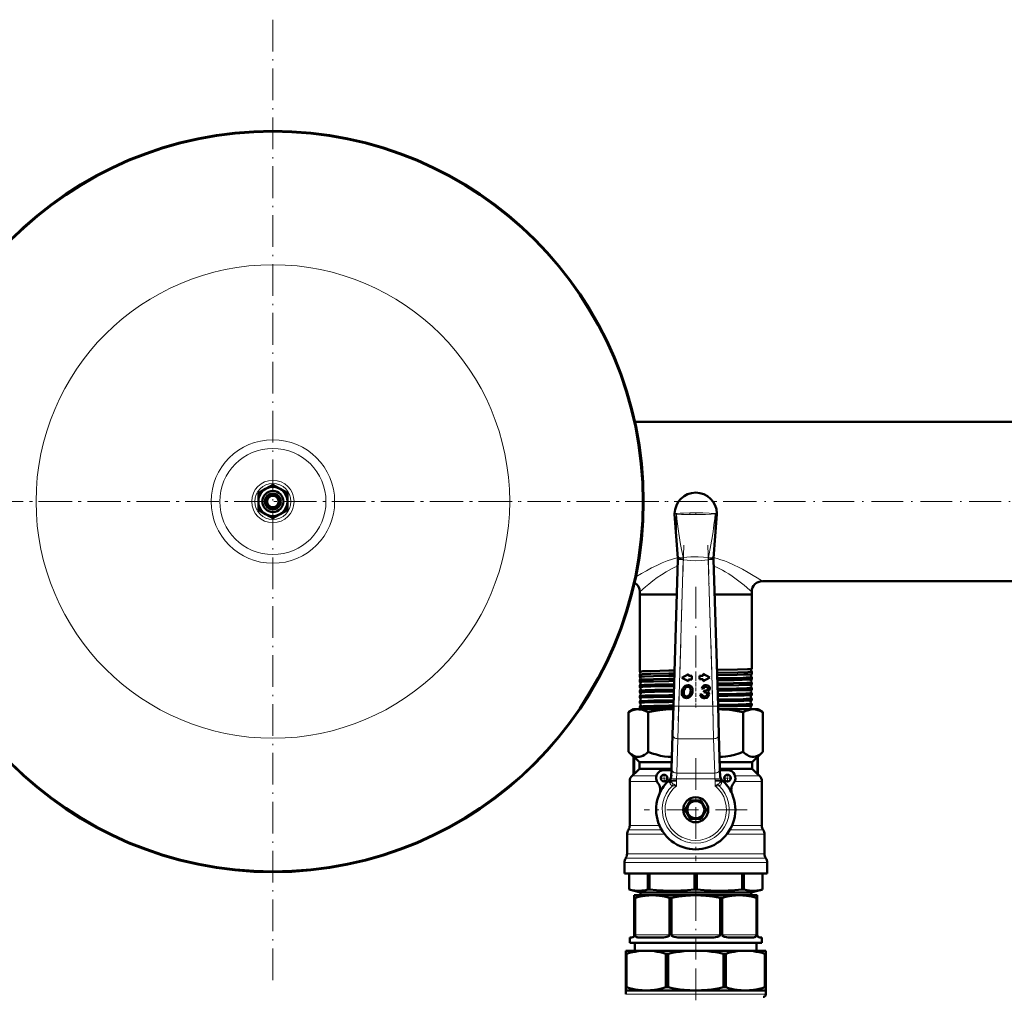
# Model space of a CAD drawing. Extents: x -1351 to 1763, y -1300 to 612.
# Tile 26 of 81: x -134 to 238, y -841 to -472. Entities that reach past the tile are written whole.
import ezdxf

# ---------------------------------------------------------------- set-up
doc = ezdxf.new("R2010")
doc.units = 0
doc.linetypes.add('DASHDOT', pattern=[18.5, 12, -3, 0.5, -3])

msp = doc.modelspace()

# ---------------------------------------------------------------- linework, layer by layer
at = {"color": 7, "linetype": 'DASHDOT', "lineweight": 18}
for p, q in [((-38.4, -472.48), (-38.4, -837.18)), ((625.6, -654.83), (-382.4, -654.83)), ((143.95, -654.83), (-220.75, -654.83)), ((117.03, -671.29), (114.99, -737.84)), ((128.21, -737.84), (126.18, -671.29)), ((121.6, -687.1), (121.6, -721.73)), ((121.6, -751.98), (121.6, -790.98)), ((141.1, -771.48), (102.1, -771.48)), ((121.6, -801.57), (121.6, -828.21)), ((121.6, -831.6), (121.6, -916.53))]:
    msp.add_line(p, q, dxfattribs=at)
at = {"color": 7, "lineweight": 50}
for p, q in [((98.59, -624.68), (245.6, -624.68)), ((-43.9, -651.66), (-41.15, -650.07)), ((-43.9, -654.83), (-43.9, -651.66)), ((-41.15, -650.07), (-38.4, -648.48)), ((-38.4, -648.48), (-35.65, -650.07)), ((-35.65, -650.07), (-32.9, -651.66)), ((-32.9, -651.66), (-32.9, -654.83)), ((-43.9, -658.01), (-43.9, -654.83)), ((-32.9, -654.83), (-32.9, -658.01)), ((-41.15, -659.6), (-43.9, -658.01)), ((-32.9, -658.01), (-35.65, -659.6)), ((-38.4, -661.18), (-41.15, -659.6)), ((-35.65, -659.6), (-38.4, -661.18)), ((113.61, -659.56), (114.85, -676.22)), ((129.6, -659.56), (128.36, -676.22)), ((113.17, -732.17), (114.86, -676.83)), ((114.85, -676.22), (114.85, -676.23)), ((114.86, -676.83), (114.86, -676.73)), ((128.34, -676.73), (128.34, -676.67)), ((128.34, -676.73), (128.35, -676.83)), ((128.36, -676.22), (128.35, -676.24)), ((128.35, -676.83), (130.04, -732.17)), ((146.8, -684.98), (245.6, -684.98)), ((100.4, -688.98), (100.4, -689.98)), ((142.8, -688.98), (142.8, -689.98)), ((100.4, -689.98), (111.44, -689.98)), ((100.4, -689.98), (100.4, -719.18)), ((100.4, -689.98), (114.45, -689.98)), ((111.44, -689.98), (114.45, -689.98)), ((128.75, -689.98), (142.8, -689.98)), ((128.75, -689.98), (142.8, -689.98)), ((142.8, -689.98), (142.8, -718.19)), ((113.57, -718.81), (111.44, -718.84)), ((142.8, -718.19), (142.8, -718.2)), ((100.4, -719.18), (100.4, -719.18)), ((100.4, -720.3), (100.4, -720.31)), ((100.4, -720.31), (100.4, -721.15)), ((100.4, -721.15), (100.41, -721.15)), ((100.41, -722.33), (100.4, -722.34)), ((100.4, -722.34), (100.4, -723.12)), ((113.54, -719.93), (111.44, -719.96)), ((113.51, -720.78), (111.44, -720.81)), ((113.48, -721.96), (111.44, -721.99)), ((113.45, -722.75), (111.44, -722.79)), ((118.81, -720.12), (116.3, -721.5)), ((116.3, -721.5), (118.81, -722.87)), ((118.81, -720.85), (118.81, -720.12)), ((120.17, -720.85), (118.81, -720.85)), ((118.81, -722.15), (120.17, -722.15)), ((118.81, -722.87), (118.81, -722.15)), ((120.17, -722.15), (120.17, -720.85)), ((124.39, -720.82), (123.03, -720.82)), ((123.03, -720.82), (123.03, -722.12)), ((123.03, -722.12), (124.39, -722.12)), ((124.39, -720.09), (124.39, -720.82)), ((126.9, -721.47), (124.39, -720.09)), ((124.39, -722.85), (126.9, -721.47)), ((124.39, -722.12), (124.39, -722.85)), ((142.8, -719.29), (142.8, -719.29)), ((142.8, -719.29), (142.8, -720.16)), ((142.8, -720.16), (142.8, -720.17)), ((142.8, -721.32), (142.8, -721.32)), ((142.8, -721.32), (142.8, -722.13)), ((142.8, -722.13), (142.8, -722.14)), ((100.4, -724.36), (100.4, -725.1)), ((100.4, -726.38), (100.4, -727.08)), ((113.42, -723.98), (111.44, -724.02)), ((113.39, -724.73), (111.44, -724.76)), ((113.35, -726.01), (111.44, -726.04)), ((123.85, -725.6), (124.54, -725.68)), ((124.84, -726.41), (124.72, -727.04)), ((142.8, -723.34), (142.8, -723.35)), ((142.8, -723.35), (142.8, -724.11)), ((142.8, -725.37), (142.8, -726.09)), ((100.4, -728.4), (100.4, -729.06)), ((113.33, -726.71), (111.44, -726.74)), ((113.29, -728.03), (111.44, -728.06)), ((113.27, -728.69), (111.44, -728.72)), ((113.23, -730.05), (111.44, -730.08)), ((123.94, -727.76), (123.22, -727.81)), ((142.8, -727.39), (142.8, -728.07)), ((142.8, -729.41), (142.8, -730.05)), ((98.1, -733.48), (96.17, -734.6)), ((98.1, -733.48), (99.89, -733.48)), ((99.89, -733.48), (112.61, -733.48)), ((100.4, -730.42), (100.4, -731.05)), ((100.4, -732.44), (100.4, -733.03)), ((113.21, -730.68), (111.44, -730.71)), ((113.17, -732.06), (111.44, -732.09)), ((113.15, -732.67), (111.44, -732.7)), ((112.61, -733.48), (113.12, -733.48)), ((113.13, -733.49), (112.61, -733.48)), ((112.83, -743.13), (113.17, -732.17)), ((130.04, -732.17), (130.37, -743.13)), ((130.08, -733.48), (130.59, -733.48)), ((130.59, -733.48), (130.09, -733.49)), ((130.59, -733.48), (143.31, -733.48)), ((142.8, -731.43), (142.8, -732.04)), ((142.8, -733.44), (142.8, -733.48)), ((143.31, -733.48), (145.1, -733.48)), ((145.1, -733.48), (147.04, -734.6)), ((96.17, -749.55), (96.17, -734.6)), ((103.62, -749.55), (103.62, -734.6)), ((139.59, -749.55), (139.59, -734.6)), ((147.04, -749.55), (147.04, -734.6)), ((112.43, -756.13), (112.83, -743.13)), ((130.37, -743.13), (130.77, -756.13)), ((98.1, -751.48), (96.17, -749.55)), ((98.1, -751.48), (98.24, -751.48)), ((98.1, -757.98), (98.1, -751.48)), ((98.24, -757.98), (98.24, -751.48)), ((144.97, -751.48), (145.1, -751.48)), ((144.97, -757.98), (144.97, -751.48)), ((145.1, -751.48), (147.04, -749.55)), ((145.1, -757.98), (145.1, -751.48)), ((100.31, -753.48), (100.31, -755.98)), ((100.31, -753.48), (112.51, -753.48)), ((100.31, -755.98), (112.44, -755.98)), ((112.34, -759.31), (112.43, -756.13)), ((130.69, -753.48), (142.89, -753.48)), ((130.77, -756.13), (130.87, -759.31)), ((130.79, -755.98), (142.89, -755.98)), ((142.89, -753.48), (142.89, -755.98)), ((98.1, -757.98), (97.48, -758.6)), ((98.1, -757.98), (98.24, -757.98)), ((112.42, -756.48), (109.6, -756.48)), ((112.34, -759.34), (112.34, -759.31)), ((133.6, -756.48), (130.78, -756.48)), ((144.97, -757.98), (145.1, -757.98)), ((145.1, -757.98), (145.72, -758.6)), ((96.6, -760.73), (96.6, -777.46)), ((112.38, -760.45), (114.3, -760.48)), ((128.9, -760.48), (130.82, -760.45)), ((146.6, -760.73), (146.6, -777.46)), ((106.6, -771.98), (106.6, -770.98)), ((119.51, -768.11), (117.63, -771.36)), ((123.48, -767.98), (119.73, -767.98)), ((125.57, -771.36), (123.69, -768.11)), ((117.63, -771.61), (119.51, -774.86)), ((123.69, -774.86), (125.57, -771.61)), ((119.73, -774.98), (123.48, -774.98)), ((95.6, -780.78), (95.6, -788.17)), ((147.6, -780.78), (147.6, -788.17)), ((94.6, -791.49), (94.6, -795.65)), ((148.6, -791.49), (148.6, -795.65)), ((94.6, -795.65), (121.6, -795.65)), ((96.35, -795.65), (96.35, -801.68)), ((96.36, -795.65), (96.36, -801.68)), ((103.43, -795.65), (103.43, -801.68)), ((104.08, -795.65), (104.08, -801.68)), ((121.14, -795.65), (121.14, -801.68)), ((121.6, -795.65), (148.6, -795.65)), ((122.06, -795.65), (122.06, -801.68)), ((139.13, -795.65), (139.13, -801.68)), ((139.78, -795.65), (139.78, -801.68)), ((146.85, -795.65), (146.85, -801.68)), ((146.85, -795.65), (146.85, -801.68)), ((96.35, -801.68), (96.36, -801.68)), ((100.65, -802.83), (96.35, -801.68)), ((98.35, -803.83), (98.35, -804.84)), ((98.35, -803.83), (105.16, -803.83)), ((100.65, -802.83), (106.78, -802.83)), ((100.65, -802.83), (100.65, -803.83)), ((103.43, -801.68), (103.75, -801.68)), ((103.75, -801.68), (104.08, -801.68)), ((105.16, -803.83), (121.6, -803.83)), ((106.78, -802.83), (142.56, -802.83)), ((121.14, -801.68), (122.06, -801.68)), ((121.6, -803.83), (138.04, -803.83)), ((138.04, -803.83), (144.85, -803.83)), ((139.13, -801.68), (139.78, -801.68)), ((142.56, -802.83), (146.85, -801.68)), ((142.56, -802.83), (142.56, -803.83)), ((144.85, -803.83), (144.85, -804.84)), ((146.85, -801.68), (146.85, -801.68)), ((98.35, -818.83), (98.35, -804.84)), ((98.35, -804.84), (98.66, -804.84)), ((98.66, -818.83), (98.66, -804.84)), ((111.66, -818.83), (111.66, -804.84)), ((111.66, -804.84), (112.41, -804.84)), ((112.41, -818.83), (112.41, -804.84)), ((130.79, -818.83), (130.79, -804.84)), ((130.79, -804.84), (131.54, -804.84)), ((131.54, -818.83), (131.54, -804.84)), ((144.54, -818.83), (144.54, -804.84)), ((144.54, -804.84), (144.85, -804.84)), ((144.85, -818.83), (144.85, -804.84)), ((96.6, -819.83), (96.6, -821.83)), ((97.35, -819.83), (96.6, -819.83)), ((96.6, -821.83), (146.6, -821.83)), ((98.6, -821.83), (98.6, -824.83)), ((108.75, -819.83), (100.16, -819.83)), ((127.68, -819.83), (115.52, -819.83)), ((143.05, -819.83), (134.45, -819.83)), ((144.6, -821.83), (144.6, -824.83)), ((146.6, -819.83), (145.85, -819.83)), ((146.6, -819.83), (146.6, -821.83)), ((95.1, -824.83), (102.86, -824.83)), ((95.1, -824.83), (95.1, -825.99)), ((95.1, -825.99), (95.1, -838.68)), ((95.1, -825.99), (95.45, -825.99)), ((95.45, -825.99), (95.45, -838.68)), ((102.86, -824.83), (121.6, -824.83)), ((110.28, -825.99), (111.11, -825.99)), ((110.28, -825.99), (110.28, -838.68)), ((111.11, -825.99), (111.11, -838.68)), ((121.6, -824.83), (140.34, -824.83)), ((132.09, -825.99), (132.09, -838.68)), ((132.09, -825.99), (132.92, -825.99)), ((132.92, -825.99), (132.92, -838.68)), ((140.34, -824.83), (148.1, -824.83)), ((147.76, -825.99), (148.1, -825.99)), ((147.76, -825.99), (147.76, -838.68)), ((148.1, -824.83), (148.1, -825.99)), ((148.1, -825.99), (148.1, -838.68)), ((95.1, -839.83), (95.1, -838.68)), ((95.1, -838.68), (95.45, -838.68)), ((95.1, -839.83), (95.1, -841.33)), ((95.1, -839.83), (102.86, -839.83)), ((102.86, -839.83), (121.6, -839.83)), ((110.28, -838.68), (111.11, -838.68)), ((121.6, -839.83), (140.34, -839.83)), ((132.09, -838.68), (132.92, -838.68)), ((140.34, -839.83), (148.1, -839.83)), ((147.76, -838.68), (148.1, -838.68)), ((148.1, -839.83), (148.1, -838.68)), ((148.1, -839.83), (148.1, -841.33))]:
    msp.add_line(p, q, dxfattribs=at)
at = {"color": 7, "lineweight": 18}
for p, q in [((114.29, -659.42), (114.29, -659.44)), ((114.29, -659.44), (114.29, -659.42)), ((121.6, -659.09), (121.6, -659.8)), ((128.91, -659.44), (128.91, -659.42)), ((128.91, -659.42), (128.91, -659.44)), ((114.29, -659.53), (114.29, -659.44)), ((114.29, -659.44), (114.3, -659.54)), ((114.29, -659.53), (114.3, -659.54)), ((119.37, -659.79), (119.35, -659.79)), ((128.91, -659.54), (128.91, -659.44)), ((128.91, -659.44), (128.91, -659.53)), ((128.91, -659.54), (128.91, -659.53)), ((114.85, -676.23), (114.83, -675.9)), ((116.86, -676.89), (114.86, -676.83)), ((116.86, -676.89), (115.16, -732.23)), ((116.78, -676.08), (116.81, -676.32)), ((116.85, -676.82), (116.86, -676.89)), ((126.35, -676.89), (126.35, -676.82)), ((128.35, -676.83), (126.35, -676.89)), ((128.04, -732.23), (126.35, -676.89)), ((126.39, -676.32), (126.43, -676.08)), ((128.38, -675.9), (128.35, -676.23)), ((115.16, -732.23), (113.17, -732.17)), ((115.16, -732.23), (114.83, -744.61)), ((115.16, -732.23), (128.04, -732.23)), ((130.04, -732.17), (128.04, -732.23)), ((128.37, -744.61), (128.04, -732.23)), ((114.83, -744.61), (114.43, -757.6)), ((128.37, -744.61), (114.83, -744.61)), ((128.77, -757.6), (128.37, -744.61)), ((97.48, -758.6), (106.73, -758.6)), ((108.71, -758.6), (110.49, -758.6)), ((114.32, -759.73), (112.33, -759.66)), ((114.32, -759.73), (114.3, -760.48)), ((114.43, -757.6), (114.32, -759.73)), ((128.88, -759.73), (114.32, -759.73)), ((114.43, -757.6), (128.77, -757.6)), ((128.88, -759.73), (128.77, -757.6)), ((130.87, -759.66), (128.88, -759.73)), ((128.9, -760.48), (128.88, -759.73)), ((132.72, -758.6), (134.49, -758.6)), ((136.47, -758.6), (145.72, -758.6)), ((96.6, -760.73), (106.87, -760.73)), ((109.73, -760.73), (109.74, -760.73)), ((111.6, -760.36), (111.6, -760.31)), ((114.3, -760.48), (114.3, -762.43)), ((128.9, -762.43), (128.9, -760.48)), ((131.61, -760.31), (131.6, -760.36)), ((136.33, -760.73), (146.6, -760.73)), ((106.61, -770.98), (106.6, -770.98)), ((106.61, -771.98), (106.6, -771.98)), ((96.6, -777.46), (107.84, -777.46)), ((135.36, -777.46), (146.6, -777.46)), ((95.6, -780.78), (109.83, -780.78)), ((96.1, -779.12), (108.69, -779.12)), ((133.38, -780.78), (147.6, -780.78)), ((134.51, -779.12), (147.1, -779.12)), ((95.6, -788.17), (121.6, -788.17)), ((121.6, -788.17), (147.6, -788.17)), ((94.6, -791.49), (121.6, -791.49)), ((95.1, -789.83), (121.6, -789.83)), ((121.6, -789.83), (148.1, -789.83)), ((121.6, -791.49), (148.6, -791.49)), ((98.66, -818.83), (111.66, -818.83)), ((112.41, -818.83), (130.79, -818.83)), ((131.54, -818.83), (144.54, -818.83)), ((95.1, -841.33), (148.1, -841.33))]:
    msp.add_line(p, q, dxfattribs=at)
at = {"color": 7, "linetype": 'DASHDOT', "lineweight": 18, "ltscale": 0.045782}
msp.add_line((121.6, -719.13), (121.6, -720.96), dxfattribs=at)
at = {"color": 7, "linetype": 'DASHDOT', "lineweight": 18, "ltscale": 0.044115}
msp.add_line((121.6, -721.17), (121.6, -722.93), dxfattribs=at)
at = {"color": 7, "linetype": 'DASHDOT', "lineweight": 18, "ltscale": 0.042639}
msp.add_line((121.6, -723.2), (121.6, -724.91), dxfattribs=at)
at = {"color": 7, "linetype": 'DASHDOT', "lineweight": 18, "ltscale": 0.041339}
msp.add_line((121.6, -725.23), (121.6, -726.88), dxfattribs=at)
at = {"color": 7, "linetype": 'DASHDOT', "lineweight": 18, "ltscale": 0.040195}
msp.add_line((121.6, -727.25), (121.6, -728.86), dxfattribs=at)
at = {"color": 7, "linetype": 'DASHDOT', "lineweight": 18, "ltscale": 0.039197}
msp.add_line((121.6, -729.27), (121.6, -730.84), dxfattribs=at)
at = {"color": 7, "linetype": 'DASHDOT', "lineweight": 18, "ltscale": 0.406351}
msp.add_line((129.73, -732.23), (113.47, -732.23), dxfattribs=at)
at = {"color": 7, "linetype": 'DASHDOT', "lineweight": 18, "ltscale": 0.038336}
msp.add_line((121.6, -731.29), (121.6, -732.82), dxfattribs=at)
at = {"color": 7, "linetype": 'DASHDOT', "lineweight": 18, "ltscale": 0.08125}
for p, q in [((111.23, -759.48), (107.98, -759.48)), ((109.6, -757.86), (109.6, -761.11)), ((135.23, -759.48), (131.98, -759.48)), ((133.6, -757.86), (133.6, -761.11))]:
    msp.add_line(p, q, dxfattribs=at)
at = {"color": 7, "linetype": 'DASHDOT', "lineweight": 18, "ltscale": 0.436639}
msp.add_line((112.87, -759.73), (130.33, -759.73), dxfattribs=at)
at = {"color": 7, "linetype": 'DASHDOT', "lineweight": 18, "ltscale": 0.026315}
for p, q in [((114.33, -759.58), (114.3, -760.63)), ((128.91, -760.63), (128.87, -759.58))]:
    msp.add_line(p, q, dxfattribs=at)
at = {"color": 7, "linetype": 'DASHDOT', "lineweight": 18, "ltscale": 0.059351}
msp.add_line((114.3, -760.26), (114.3, -762.63), dxfattribs=at)
at = {"color": 7, "linetype": 'DASHDOT', "lineweight": 18, "ltscale": 0.059335}
msp.add_line((128.9, -762.63), (128.9, -760.26), dxfattribs=at)
at = {"color": 7, "lineweight": 18}
for points in [[(113.6, -659.39), (113.61, -659.39), (113.66, -659.39), (114.29, -659.42)], [(114.29, -659.42), (115.67, -659.27), (116.91, -659.19), (119.33, -659.11)], [(121.6, -659.09), (124.25, -659.12), (126.73, -659.22), (128.26, -659.34), (128.91, -659.42)], [(128.91, -659.42), (129.57, -659.39), (129.6, -659.39), (129.6, -659.39)], [(114.29, -659.53), (113.61, -659.56), (113.61, -659.56)], [(114.83, -675.9), (114.62, -672.64), (114.46, -669.37), (114.35, -666.09), (114.3, -662.81), (114.29, -659.53)], [(119.35, -659.79), (116.21, -659.69), (114.55, -659.57), (114.3, -659.54)], [(114.3, -659.54), (114.46, -661.4), (114.66, -663.26), (114.9, -665.12), (115.17, -666.98), (115.88, -671.13), (116.78, -676.08)], [(128.91, -659.54), (127.46, -659.67), (125.28, -659.76), (122.41, -659.8), (121.6, -659.8)], [(126.43, -676.08), (127.32, -671.17), (127.89, -667.86), (128.15, -666.2), (128.49, -663.71), (128.77, -661.2), (128.91, -659.54)], [(128.91, -659.53), (128.91, -662.41), (128.87, -665.28), (128.79, -668.16), (128.67, -671.03), (128.38, -675.9)], [(129.6, -659.56), (129.59, -659.56), (129.56, -659.56), (128.91, -659.53)], [(114.83, -676.04), (112.8, -676.61), (110.83, -677.29), (108.94, -678.05), (106.85, -678.99), (104.87, -679.97), (102.92, -681.02), (101.13, -682.05), (98.94, -683.37)], [(114.86, -676.73), (114.86, -676.73), (114.86, -676.73), (114.89, -676.74), (115.16, -676.76), (116.85, -676.82)], [(116.78, -676.08), (118.27, -675.9), (119.74, -675.78), (121.16, -675.73), (122.57, -675.74), (124.48, -675.85), (126.43, -676.08)], [(126.35, -676.89), (124.99, -677.07), (123.62, -677.2), (121.69, -677.27), (119.76, -677.21), (118.31, -677.08), (116.86, -676.89)], [(126.35, -676.82), (127.77, -676.77), (128.33, -676.74), (128.34, -676.73), (128.34, -676.73)], [(128.37, -676.04), (129.75, -676.41), (131.1, -676.84), (132.43, -677.31), (133.72, -677.82), (136.19, -678.91), (137.75, -679.68), (139.24, -680.45), (141.39, -681.65), (143.31, -682.79), (144.82, -683.71), (146.8, -684.98)], [(114.78, -679.27), (113.71, -679.71), (112.68, -680.2), (111.54, -680.8), (110.44, -681.42), (108.7, -682.52), (107.06, -683.64), (105.35, -684.9), (103.81, -686.11), (102.55, -687.14), (100.4, -688.98)], [(128.42, -679.26), (129.49, -679.71), (130.52, -680.2), (131.66, -680.8), (132.76, -681.42), (134.09, -682.25), (135.37, -683.1), (136.93, -684.21), (138.38, -685.31), (139.86, -686.49), (142.08, -688.35), (142.8, -688.98)], [(112.74, -762.4), (112.49, -762.29), (112.17, -762.02), (111.93, -761.68), (111.76, -761.27), (111.72, -761.15)], [(112.38, -760.45), (112.5, -760.98), (112.59, -761.22), (112.77, -761.53), (112.98, -761.69)], [(114.3, -762.43), (113.24, -762.39), (112.74, -762.4)], [(112.98, -761.69), (113.31, -761.85), (114.3, -762.43)], [(128.9, -762.43), (129.59, -762.01), (130.22, -761.69)], [(130.46, -762.4), (129.55, -762.4), (128.9, -762.43)], [(130.22, -761.69), (130.41, -761.55), (130.55, -761.35), (130.66, -761.13), (130.79, -760.63), (130.82, -760.45)], [(131.49, -761.15), (131.36, -761.49), (131.27, -761.68), (131.05, -762.01), (130.71, -762.29), (130.46, -762.4)]]:
    msp.add_lwpolyline(points, dxfattribs=at)
at = {"color": 7, "lineweight": 50}
for points in [[(111.44, -718.84), (104.58, -718.98), (101.45, -719.08), (100.52, -719.14), (100.41, -719.17), (100.41, -719.17), (100.4, -719.17), (100.4, -719.17), (100.4, -719.18)], [(142.8, -718.2), (142.79, -718.2), (142.75, -718.21), (142.45, -718.25), (141.18, -718.32), (137.39, -718.42), (129.62, -718.56)], [(111.44, -719.96), (104.66, -720.1), (101.32, -720.21), (100.54, -720.27), (100.43, -720.29), (100.41, -720.3), (100.4, -720.3)], [(111.44, -720.81), (105.59, -720.92), (102.23, -721.02), (100.96, -721.08), (100.59, -721.11), (100.42, -721.13), (100.41, -721.14), (100.4, -721.14), (100.4, -721.15), (100.4, -721.15)], [(111.44, -721.99), (105.65, -722.1), (103.35, -722.16), (101.09, -722.25), (100.65, -722.29), (100.45, -722.31), (100.41, -722.32), (100.41, -722.33)], [(142.8, -719.29), (142.8, -719.29), (142.8, -719.3), (142.79, -719.3), (142.77, -719.31), (142.49, -719.35), (141.27, -719.41), (137.55, -719.52), (129.66, -719.67)], [(142.8, -720.17), (142.79, -720.17), (142.76, -720.18), (142.58, -720.21), (142.14, -720.24), (139.82, -720.33), (137.32, -720.39), (129.69, -720.53)], [(142.8, -721.32), (142.8, -721.32), (142.8, -721.33), (142.79, -721.33), (142.77, -721.34), (142.36, -721.39), (140.63, -721.47), (139.55, -721.5), (132.56, -721.65), (129.72, -721.7)], [(142.8, -722.14), (142.78, -722.15), (142.69, -722.17), (142.07, -722.22), (139.21, -722.32), (136.16, -722.39), (129.75, -722.5)], [(111.44, -722.79), (105.59, -722.9), (103.27, -722.96), (101.14, -723.04), (100.58, -723.08), (100.42, -723.11), (100.41, -723.11), (100.4, -723.12), (100.4, -723.12), (100.4, -723.12)], [(111.44, -724.76), (104.57, -724.9), (101.54, -725), (100.7, -725.05), (100.44, -725.08), (100.41, -725.09), (100.41, -725.09), (100.4, -725.1), (100.4, -725.1)], [(111.44, -724.02), (106.14, -724.12), (102.11, -724.23), (100.92, -724.29), (100.52, -724.33), (100.42, -724.35), (100.41, -724.35)], [(111.44, -726.04), (106.17, -726.14), (102.41, -726.24), (100.69, -726.33), (100.46, -726.36), (100.42, -726.37), (100.41, -726.38)], [(117.06, -725.09), (116.73, -725.56), (116.49, -726.1), (116.35, -726.68), (116.3, -727.35)], [(118.68, -724.35), (118.14, -724.41), (117.65, -724.59), (117.33, -724.81), (117.06, -725.09)], [(119.39, -725.32), (119.2, -725.14), (118.98, -725.02), (118.65, -724.97)], [(119.94, -724.88), (119.63, -724.61), (119.25, -724.44), (118.97, -724.37), (118.68, -724.35)], [(120.42, -726.31), (120.4, -725.95), (120.33, -725.61), (120.24, -725.35), (120.11, -725.11), (119.94, -724.88)], [(124.51, -724.62), (124.28, -724.83), (124.08, -725.1), (123.85, -725.6)], [(125.51, -724.35), (125.07, -724.39), (124.68, -724.52), (124.51, -724.62)], [(124.54, -725.68), (124.69, -725.36), (124.79, -725.22), (124.97, -725.08)], [(125.89, -726.22), (125.68, -726.33), (125.44, -726.39), (125.03, -726.42)], [(125.43, -724.97), (125.69, -724.99), (125.91, -725.07), (125.99, -725.13)], [(126.53, -724.67), (126.28, -724.51), (125.98, -724.4), (125.51, -724.35)], [(126.18, -725.6), (126.15, -725.83), (126.08, -726.02), (125.89, -726.22)], [(125.99, -725.13), (126.09, -725.24), (126.15, -725.38), (126.18, -725.6)], [(126.12, -726.73), (126.46, -726.52), (126.71, -726.25)], [(126.9, -725.53), (126.87, -725.24), (126.77, -724.97), (126.53, -724.67)], [(126.71, -726.25), (126.83, -725.98), (126.89, -725.69), (126.9, -725.53)], [(142.8, -723.35), (142.8, -723.35), (142.8, -723.35), (142.79, -723.36), (142.78, -723.36), (142.59, -723.39), (142.22, -723.42), (140.98, -723.48), (135.89, -723.62), (129.78, -723.73)], [(142.8, -724.12), (142.78, -724.12), (142.74, -724.14), (142.44, -724.17), (141.9, -724.2), (140.2, -724.27), (137.87, -724.33), (129.81, -724.48)], [(142.8, -725.37), (142.8, -725.37), (142.8, -725.38), (142.79, -725.38), (142.78, -725.39), (142.59, -725.42), (142.22, -725.45), (140.98, -725.51), (137, -725.62), (129.85, -725.75)], [(142.79, -726.1), (142.78, -726.1), (142.73, -726.12), (142.39, -726.15), (141.8, -726.19), (139.92, -726.26), (135.32, -726.36), (129.87, -726.46)], [(111.44, -726.74), (106.03, -726.84), (102.29, -726.95), (101.01, -727), (100.62, -727.03), (100.43, -727.06), (100.41, -727.07), (100.4, -727.07), (100.4, -727.08), (100.4, -727.08)], [(111.44, -728.72), (105.56, -728.84), (103.24, -728.9), (101.02, -728.99), (100.52, -729.03), (100.44, -729.04), (100.41, -729.05), (100.41, -729.06), (100.4, -729.06), (100.4, -729.06)], [(111.44, -728.06), (103.5, -728.23), (102.45, -728.26), (100.7, -728.35), (100.46, -728.38), (100.41, -728.39)], [(111.44, -730.08), (105.71, -730.19), (103.43, -730.25), (100.96, -730.35), (100.51, -730.39), (100.43, -730.4), (100.41, -730.41)], [(116.3, -727.35), (116.35, -727.87), (116.52, -728.34)], [(117.04, -727.27), (117.08, -727.73), (117.23, -728.13), (117.34, -728.28)], [(118.07, -729.23), (118.48, -729.19), (118.88, -729.07), (119.25, -728.87)], [(119.25, -728.87), (119.66, -728.52), (119.98, -728.07), (120.11, -727.8)], [(123.22, -727.81), (123.36, -728.31), (123.61, -728.72), (123.93, -729), (124.34, -729.17), (124.62, -729.22), (124.91, -729.23)], [(124.97, -728.61), (124.59, -728.56), (124.27, -728.39), (124.12, -728.22), (124.01, -728.01), (123.94, -727.76)], [(124.72, -727.04), (125.19, -727.05), (125.39, -727.08)], [(124.91, -729.23), (125.37, -729.19), (125.78, -729.07), (126, -728.94), (126.19, -728.77)], [(125.64, -728.38), (125.47, -728.5), (125.27, -728.57), (124.97, -728.61)], [(125.91, -727.75), (125.89, -727.97), (125.81, -728.16), (125.64, -728.38)], [(125.76, -727.29), (125.86, -727.45), (125.91, -727.75)], [(126.63, -727.7), (126.59, -727.36), (126.45, -727.06), (126.3, -726.88), (126.12, -726.73)], [(126.19, -728.77), (126.47, -728.38), (126.61, -727.94), (126.63, -727.7)], [(142.8, -727.39), (142.8, -727.4), (142.8, -727.4), (142.79, -727.4), (142.69, -727.43), (141.79, -727.49), (140.57, -727.54), (137.03, -727.64), (129.91, -727.77)], [(142.79, -728.08), (142.76, -728.09), (142.18, -728.15), (139.92, -728.24), (137.5, -728.3), (129.93, -728.44)], [(142.8, -729.41), (142.8, -729.41), (142.8, -729.42), (142.8, -729.42), (142.79, -729.42), (142.75, -729.43), (142.36, -729.48), (140.63, -729.56), (139.55, -729.59), (132.63, -729.74), (129.97, -729.79)], [(142.79, -730.07), (142.77, -730.07), (142.68, -730.09), (142.16, -730.13), (139.85, -730.22), (137.43, -730.28), (129.99, -730.42)], [(99.89, -733.48), (99.09, -733.54), (98.28, -733.7), (97.44, -733.98), (96.57, -734.38), (96.17, -734.6)], [(103.62, -734.6), (102.72, -734.14), (101.87, -733.81), (101.05, -733.59), (100.25, -733.49), (99.89, -733.48)], [(111.44, -730.71), (105.6, -730.82), (102.24, -730.91), (100.96, -730.97), (100.59, -731), (100.42, -731.03), (100.41, -731.04), (100.4, -731.04), (100.4, -731.05), (100.4, -731.05)], [(111.44, -732.7), (106.1, -732.8), (101.84, -732.92), (100.71, -732.98), (100.44, -733.02), (100.41, -733.02), (100.41, -733.03), (100.4, -733.03), (100.4, -733.03)], [(111.44, -732.09), (105.76, -732.2), (101.6, -732.33), (100.58, -732.39), (100.45, -732.41), (100.42, -732.42)], [(112.61, -733.48), (110.31, -733.56), (107.97, -733.79), (105.54, -734.18), (103.62, -734.6)], [(142.8, -731.43), (142.8, -731.43), (142.8, -731.43), (142.8, -731.44), (142.79, -731.44), (142.75, -731.45), (142.36, -731.49), (140.63, -731.57), (134.67, -731.72), (130.04, -731.8)], [(142.79, -732.05), (142.74, -732.06), (142.13, -732.12), (139.82, -732.21), (137.41, -732.27), (130.05, -732.41)], [(139.59, -734.6), (137.44, -734.14), (135.38, -733.81), (133.4, -733.59), (131.45, -733.49), (130.59, -733.48)], [(143.31, -733.48), (142.42, -733.55), (141.51, -733.75), (140.58, -734.1), (139.59, -734.6)], [(142.8, -733.44), (142.8, -733.44), (142.8, -733.45), (142.8, -733.45), (142.78, -733.46), (142.64, -733.48)], [(147.04, -734.6), (146.05, -734.1), (145.11, -733.75), (144.2, -733.55), (143.31, -733.48)], [(96.17, -749.55), (96.67, -750.02), (97.17, -750.43), (97.64, -750.76), (98.11, -751.03), (98.79, -751.31), (99.47, -751.46), (100.16, -751.47), (100.85, -751.35), (101.55, -751.09), (102.24, -750.69), (102.94, -750.17), (103.62, -749.55)], [(103.62, -749.55), (105.15, -750.14), (106.72, -750.63), (108.31, -751.03), (109.72, -751.28), (111.15, -751.43), (112.58, -751.48)], [(130.63, -751.48), (131.77, -751.45), (132.91, -751.35), (134.6, -751.09), (136.27, -750.69), (137.94, -750.17), (139.59, -749.55)], [(139.59, -749.55), (140.09, -750.02), (140.6, -750.43), (141.06, -750.76), (141.53, -751.03), (142.21, -751.31), (142.9, -751.46), (143.58, -751.47), (144.27, -751.35), (144.97, -751.09), (145.66, -750.69), (146.36, -750.17), (147.04, -749.55)], [(111.95, -759.86), (112.16, -759.41), (112.29, -758.94), (112.37, -758.29)], [(130.84, -758.29), (130.88, -758.78), (130.99, -759.25), (131.1, -759.56), (131.25, -759.86)], [(112.38, -760.46), (112.19, -760.78), (111.9, -761.04), (111.72, -761.15)], [(131.49, -761.15), (131.15, -760.92), (130.95, -760.71), (130.83, -760.46)], [(96.36, -801.68), (97.47, -801.93), (98.53, -802.08), (99.89, -802.15), (101.25, -802.08), (102.67, -801.86), (103.43, -801.68)], [(105.16, -803.83), (103.8, -803.88), (102.43, -804.02), (101.49, -804.16), (100.55, -804.35), (98.66, -804.84)], [(104.08, -801.68), (106.77, -801.93), (109.32, -802.08), (112.61, -802.15), (115.9, -802.08), (118.45, -801.93), (121.14, -801.68)], [(111.66, -804.84), (109.77, -804.35), (108.83, -804.16), (107.89, -804.02), (106.53, -803.88), (105.16, -803.83)], [(121.6, -803.83), (119.67, -803.88), (117.74, -804.02), (116.41, -804.16), (115.08, -804.35), (112.41, -804.84)], [(130.79, -804.84), (128.12, -804.35), (126.79, -804.16), (125.46, -804.02), (123.53, -803.88), (121.6, -803.83)], [(122.06, -801.68), (124.75, -801.93), (127.31, -802.08), (130.6, -802.15), (133.89, -802.08), (136.44, -801.93), (139.13, -801.68)], [(138.04, -803.83), (136.68, -803.88), (135.31, -804.02), (134.37, -804.16), (133.43, -804.35), (131.54, -804.84)], [(144.54, -804.84), (142.65, -804.35), (141.71, -804.16), (140.77, -804.02), (139.41, -803.88), (138.04, -803.83)], [(139.78, -801.68), (140.89, -801.93), (141.95, -802.08), (143.31, -802.15), (144.68, -802.08), (146.1, -801.86), (146.85, -801.68)], [(100.16, -819.83), (99.68, -819.8), (99.45, -819.75), (99.21, -819.66), (98.98, -819.52), (98.84, -819.37), (98.72, -819.16), (98.66, -818.83)], [(108.75, -819.83), (109.38, -819.81), (110.01, -819.75), (110.65, -819.62), (110.96, -819.52), (111.26, -819.37), (111.52, -819.16), (111.61, -819.03), (111.66, -818.83)], [(115.52, -819.83), (114.83, -819.81), (114.13, -819.75), (113.46, -819.62), (113.13, -819.52), (112.82, -819.37), (112.67, -819.27), (112.55, -819.15), (112.46, -819.02), (112.41, -818.83)], [(127.68, -819.83), (128.38, -819.81), (129.07, -819.75), (129.75, -819.62), (130.07, -819.52), (130.38, -819.37), (130.53, -819.27), (130.66, -819.15), (130.75, -819.02), (130.79, -818.83)], [(134.45, -819.83), (133.82, -819.81), (133.19, -819.75), (132.56, -819.62), (132.25, -819.52), (131.95, -819.37), (131.68, -819.16), (131.59, -819.03), (131.54, -818.83)], [(143.05, -819.83), (143.53, -819.8), (143.75, -819.75), (144, -819.66), (144.22, -819.52), (144.36, -819.37), (144.48, -819.16), (144.54, -818.83)], [(95.45, -825.99), (96.54, -825.68), (97.63, -825.42), (98.69, -825.21), (99.75, -825.04), (101.31, -824.88), (102.86, -824.83)], [(102.86, -824.83), (104.42, -824.88), (105.98, -825.04), (107.04, -825.21), (108.1, -825.42), (109.19, -825.68), (110.28, -825.99)], [(111.11, -825.99), (112.64, -825.68), (114.16, -825.42), (115.68, -825.21), (117.2, -825.04), (119.4, -824.88), (121.6, -824.83)], [(121.6, -824.83), (123.8, -824.88), (126, -825.04), (127.52, -825.21), (129.04, -825.42), (130.56, -825.68), (132.09, -825.99)], [(132.92, -825.99), (134.01, -825.68), (135.1, -825.42), (136.17, -825.21), (137.23, -825.04), (138.79, -824.88), (140.34, -824.83)], [(140.34, -824.83), (141.89, -824.88), (143.45, -825.04), (144.51, -825.21), (145.58, -825.42), (146.67, -825.68), (147.76, -825.99)], [(102.86, -839.83), (101.31, -839.78), (99.75, -839.62), (98.69, -839.46), (97.63, -839.25), (96.54, -838.98), (95.45, -838.68)], [(110.28, -838.68), (109.19, -838.98), (108.1, -839.25), (107.04, -839.46), (105.98, -839.62), (104.42, -839.78), (102.86, -839.83)], [(121.6, -839.83), (119.4, -839.78), (117.2, -839.62), (115.68, -839.46), (114.16, -839.24), (112.64, -838.98), (111.11, -838.68)], [(132.09, -838.68), (130.56, -838.98), (129.04, -839.24), (127.52, -839.46), (126, -839.62), (123.8, -839.78), (121.6, -839.83)], [(140.34, -839.83), (138.79, -839.78), (137.23, -839.62), (136.17, -839.46), (135.1, -839.25), (134.01, -838.98), (132.92, -838.68)], [(147.76, -838.68), (146.67, -838.98), (145.58, -839.25), (144.51, -839.46), (143.45, -839.62), (141.89, -839.78), (140.34, -839.83)]]:
    msp.add_lwpolyline(points, dxfattribs=at)
for centre, radius in [((-38.4, -654.83), 140), ((-38.4, -654.83), 5.5), ((-38.4, -654.83), 4), ((-38.4, -654.83), 3), ((-38.4, -654.83), 2.75), ((-38.4, -654.83), 2.15), ((109.6, -759.48), 1.25), ((133.6, -759.48), 1.25), ((121.6, -771.48), 4.75), ((121.6, -771.48), 3.25)]:
    msp.add_circle(centre, radius, dxfattribs=at)
at = {"color": 7, "lineweight": 18}
for radius in [89.6, 23.37, 20.08, 8.02, 6.85]:
    msp.add_circle((-38.4, -654.83), radius, dxfattribs=at)
at = {"color": 7, "lineweight": 50}
for centre, radius, start, end in [((-38.4, -654.83), 140.27, 90, 270), ((-38.4, -654.83), 140.27, 270, 90), ((121.6, -659.48), 8, 0.6671, 179.3415), ((115.6, -659.41), 2, 179.3468, 184.2612), ((127.6, -659.41), 2, 355.739, 0.6531), ((109.84, -676.59), 5.02, 358.25, 4.2323), ((109.83, -676.58), 5.03, 358.2553, 3.9533), ((133.38, -676.58), 5.03, 176.0467, 181.7447), ((146.8, -688.98), 4, 90, 180), ((96.4, -688.98), 4, 0, 58.9447), ((143.31, -718.74), 0.744, 132.954, 181.5418), ((143.31, -718.74), 0.743, 181.4762, 227.031), ((99.92, -719.74), 0.743, 357.3669, 48.8179), ((99.92, -719.74), 0.743, 311.1954, 357.4443), ((99.95, -721.74), 0.743, 357.3594, 52.2337), ((99.95, -721.74), 0.743, 307.7785, 357.4594), ((143.24, -722.74), 0.743, 126.1306, 181.5722), ((143.27, -720.74), 0.743, 129.4484, 181.561), ((143.27, -720.74), 0.743, 181.4727, 230.5278), ((100.41, -723.12), 0.00937, 190.2218, 244.4449), ((100.41, -724.36), 0.00975, 115.8988, 169.886), ((100.41, -725.1), 0.0107, 192.6245, 248.679), ((100.41, -726.39), 0.0111, 111.451, 167.4178), ((99.99, -723.74), 0.742, 357.3418, 55.4849), ((99.99, -723.74), 0.742, 304.521, 357.4776), ((100.02, -725.74), 0.742, 357.3376, 58.5762), ((100.02, -725.74), 0.741, 301.4174, 357.5054), ((120.61, -727.35), 3.57, 165.5903, 178.7547), ((119.51, -727), 2.42, 146.6256, 167.2837), ((118.63, -726.14), 1.18, 89.3192, 121.8168), ((116.7, -726.27), 2.99, 343.059, 359.3172), ((116.71, -726.33), 3.7, 336.6209, 0.4276), ((125.03, -724.48), 1.95, 264.5052, 269.9279), ((125.43, -726.08), 1.1, 90.0385, 114.9822), ((143.16, -726.74), 0.741, 119.902, 181.6076), ((143.2, -724.74), 0.742, 122.9491, 181.5811), ((143.2, -724.74), 0.742, 181.4286, 237.0356), ((143.23, -722.74), 0.742, 181.4547, 233.8591), ((142.79, -726.09), 0.0116, 289.1253, 345.8524), ((142.79, -724.11), 0.00989, 293.6467, 348.9227), ((142.79, -725.37), 0.0104, 11.3576, 66.4053), ((100.41, -727.08), 0.0126, 195.8704, 253.0461), ((100.41, -728.41), 0.013, 107.1622, 164.34), ((100.42, -729.06), 0.0152, 199.4144, 257.0713), ((100.06, -727.74), 0.741, 357.3018, 61.5506), ((100.06, -727.74), 0.74, 298.4366, 357.5254), ((100.09, -729.74), 0.74, 357.2685, 64.4198), ((100.09, -729.74), 0.74, 295.5885, 357.5503), ((117.91, -727.64), 1.55, 206.5964, 240.868), ((118.05, -727.38), 1.85, 240.8842, 270.659), ((118.06, -727.68), 0.941, 219.5512, 271.2767), ((118.08, -727.46), 1.15, 270.3255, 294.4182), ((117.99, -727.28), 1.36, 294.601, 317.3251), ((117.45, -726.75), 2.12, 316.5824, 332.6064), ((116.72, -726.36), 2.94, 332.5659, 344.7626), ((125.28, -727.7), 0.626, 39.7264, 79.507), ((143.09, -730.74), 0.74, 114.2052, 181.6718), ((143.13, -728.74), 0.741, 116.9933, 181.6366), ((143.13, -728.74), 0.74, 181.3947, 242.9885), ((143.16, -726.74), 0.741, 181.4158, 240.0838), ((142.79, -727.4), 0.012, 14.1312, 70.7585), ((142.79, -728.07), 0.0138, 284.9036, 342.4482), ((142.79, -729.42), 0.0142, 17.5141, 74.9558), ((142.79, -730.05), 0.017, 280.9142, 338.4299), ((100.42, -730.43), 0.0157, 102.9147, 160.4488), ((100.42, -731.04), 0.019, 203.7539, 260.9382), ((100.42, -732.44), 0.0195, 99.1562, 156.2236), ((100.42, -733.02), 0.0251, 208.945, 264.453), ((100.13, -731.74), 0.739, 357.2361, 67.1357), ((100.13, -731.74), 0.738, 292.8552, 357.5942), ((100.17, -733.73), 0.731, 20.0952, 69.8993), ((143.06, -732.74), 0.738, 111.5494, 181.7165), ((143.06, -732.74), 0.738, 181.3025, 248.4385), ((143.09, -730.74), 0.739, 181.3622, 245.7766), ((142.78, -733.45), 0.0222, 26.2078, 82.6397), ((142.79, -731.43), 0.0174, 21.5114, 78.9448), ((142.78, -732.03), 0.0218, 277.2345, 333.6982), ((418.55, -420.93), 460.29, 225.9011, 226.26), ((-175.35, -420.93), 460.29, 313.74, 314.0989), ((418.36, -1088.34), 460.02, 133.7399, 134.099), ((-175.16, -1088.34), 460.02, 45.901, 46.2601), ((99.6, -760.73), 3, 135, 180), ((109.6, -759.48), 3, 90, 219.2024), ((110.35, -758.96), 1.84, 312.901, 330.9099), ((132.84, -758.97), 1.82, 209.0176, 227.1716), ((133.6, -759.48), 3, 320.7976, 90), ((143.6, -760.73), 3, 360, 45), ((104.18, -763.91), 4, 336.5022, 39.2024), ((121.6, -771.48), 15, 131.8379, 156.5022), ((112.39, -760.46), 0.008, 110.2611, 176.1803), ((130.82, -760.46), 0.00786, 3.2349, 70.3305), ((121.6, -771.48), 15, 23.4978, 48.1621), ((139.03, -763.91), 4, 140.7976, 203.4978), ((121.6, -771.48), 15, 156.5022, 23.4978), ((108.1, -770.98), 1.5, 171.1701, 180), ((119.73, -768.23), 0.25, 90, 150), ((123.48, -768.23), 0.25, 30, 90), ((108.1, -771.98), 1.5, 180, 188.8296), ((117.85, -771.48), 0.25, 150, 210), ((119.73, -774.73), 0.25, 210, 270), ((123.48, -774.73), 0.25, 270, 330), ((125.35, -771.48), 0.25, 330, 30), ((93.6, -777.46), 3, 326.4427, 0), ((149.6, -777.46), 3, 180, 213.5573), ((98.6, -780.78), 3, 146.4427, 180), ((144.6, -780.78), 3, 360, 33.5573), ((92.6, -788.17), 3, 326.4427, 360), ((150.6, -788.17), 3, 180, 213.5573), ((97.6, -791.49), 3, 146.4427, 180), ((145.6, -791.49), 3, 360, 33.5573), ((97.35, -818.83), 1, 270, 360), ((145.85, -818.83), 1, 180, 270), ((147.1, -841.33), 1, 270, 360)]:
    msp.add_arc(centre, radius, start, end, dxfattribs=at)
at = {"color": 7, "lineweight": 18}
for centre, radius, start, end in [((121.25, -745.11), 86.02, 89.7686, 91.2816), ((126.23, -659.07), 6.89, 180.3744, 186.0052), ((122.25, -419.67), 240.13, 269.3146, 269.8462), ((113.17, -676.87), 3.69, 0.7906, 8.6618), ((130.04, -676.87), 3.69, 171.3381, 179.2095), ((122.14, -759.6), 9.8, 178.3068, 180.3886), ((119.69, -759.65), 7.36, 180.0901, 186.2994), ((123.51, -759.65), 7.36, 353.7006, 359.9099), ((121.07, -759.6), 9.8, 359.6114, 1.6932), ((121.6, -771.48), 12.69, 134.2699, 45.7302), ((121.6, -771.48), 11.63, 128.8879, 51.1121), ((116.1, -760.09), 4.51, 183.4507, 193.6148), ((110.89, -761.39), 2.11, 331.5275, 351.8826), ((132.32, -761.39), 2.11, 188.1174, 208.4725), ((127.24, -760.11), 4.38, 346.2712, 356.75)]:
    msp.add_arc(centre, radius, start, end, dxfattribs=at)
for centre, major_axis, ratio, start_param, end_param in [((116.82, -675.76), (2, 0.14), 0.155746, 3.147484, 4.678888), ((116.84, -676.09), (2, 0.14), 0.110364, 3.144023, 4.688642), ((126.36, -676.09), (2, -0.14), 0.110364, 4.736136, 6.280755), ((126.38, -675.76), (2, -0.14), 0.155746, 4.74589, 6.277294), ((114.83, -743.19), (2, -0.06), 0.706942, 3.141593, 4.733985), ((128.37, -743.19), (2, 0.06), 0.706942, 4.690793, 6.283185), ((114.43, -756.19), (2, -0.06), 0.706942, 3.141593, 4.733985), ((128.77, -756.19), (2, 0.06), 0.706942, 4.690793, 6.283185), ((110.94, -759.62), (1.4, 0.05), 0.607633, 5.185142, 6.179376), ((110.94, -759.27), (1.4, -0.04), 0.591141, 5.541645, 6.283185), ((132.27, -759.27), (1.4, 0.04), 0.591141, 3.141593, 3.883133), ((132.27, -759.62), (1.4, -0.05), 0.607633, 3.245402, 4.239636)]:
    msp.add_ellipse(centre, major_axis=major_axis, ratio=ratio, start_param=start_param, end_param=end_param, dxfattribs=at)
at = {"color": 7, "lineweight": 50}
for centre, major_axis, ratio, start_param, end_param in [((549.15, -2021.16), (430.87, -1296.14), 0.030084, 3.148757, 3.164723), ((-2380.01, -3111.56), (2499.36, 2386.28), 0.017182, 6.266724, 6.282137)]:
    msp.add_ellipse(centre, major_axis=major_axis, ratio=ratio, start_param=start_param, end_param=end_param, dxfattribs=at)

doc.saveas('drawing.dxf')
